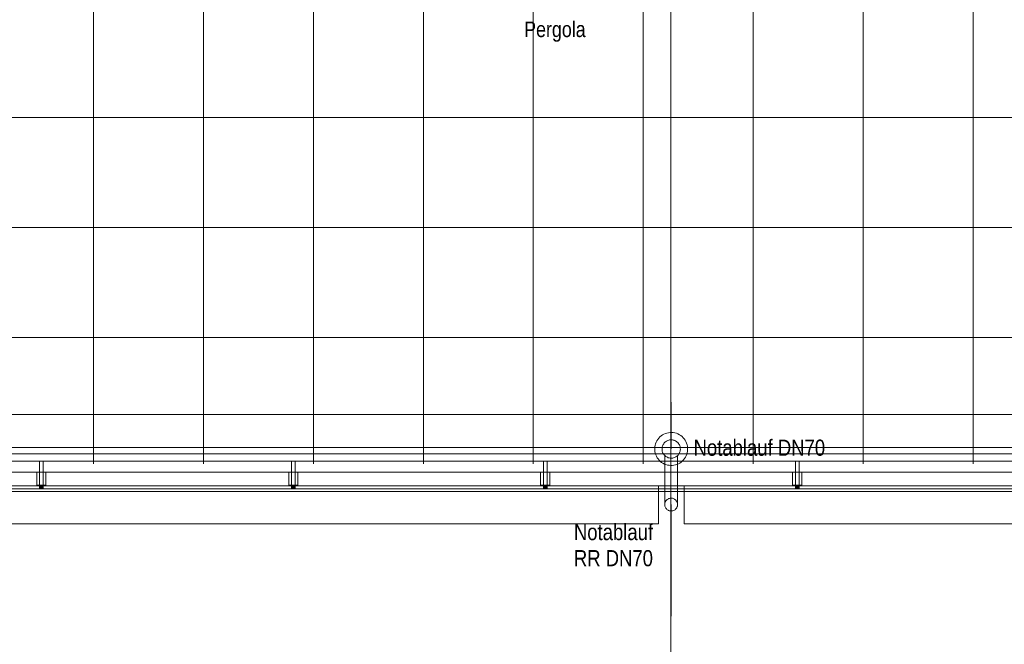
# Model space of a CAD drawing. Extents: x -620 to 3480, y 62 to 1102.
# Tile 3 of 256: x -393 to -286, y 186 to 254. Entities that reach past the tile are written whole.
import ezdxf
from ezdxf.lldxf.tags import DXFTag

# ---------------------------------------------------------------- set-up
doc = ezdxf.new("R2010")
doc.units = 0
doc.layers.get('0').update_dxf_attribs({"lineweight": 13})
for name, color, linetype, lineweight, true_color in [('30 -33 Aussenwände- 7 Fassade_ Elemente', 7, 'Continuous', 9, 0x00aacc), ('30 -34 Innenwände- 6 Elemente', 7, 'Continuous', 9, 0xff6633), ('30 -36 Dächer- 3 Dachbeläge', 7, 'Continuous', 15, 0x9999ff), ('30 -36 Dächer- 4 Dachbekleidungen', 7, 'Continuous', 9, 0xccccff), ('40 -41 Abwasser_Wasser_Gas- 1 Abwasser + sanitäre Anlagen', 7, 'Continuous', 9, 0xff6633), ('70 -72 Beschriftung- 1 Beschriftung allgemein', 7, 'Continuous', 9, 0xff6633)]:
    doc.layers.add(name, color=color, linetype=linetype, lineweight=lineweight, true_color=true_color)
for name, color, linetype, lineweight in [('40 -41 Abwasser_Wasser_Gas- 2 Wasser-1', 7, 'Continuous', 15), ('60- 61 allgemeine Ausstattung- 4 Terrassen', 7, 'Continuous', 9), ('70 -71 Achsen- 1 Gebäudeachsen', 7, 'STRICHPUNKT2-A06G9SLK8I', 18)]:
    doc.layers.add(name, color=color, linetype=linetype, lineweight=lineweight)
doc.styles.get("Standard").update_dxf_attribs({"font": 'ARIALN.TTF'})
tags = doc.linetypes.add('grob-A06G9SLJ8I', pattern=[14, 3, -8, 3]).pattern_tags.tags
tags[8:9] = [DXFTag(74, 4), DXFTag(75, 0), DXFTag(340, '0'), DXFTag(46, 0.0), DXFTag(50, 0.0), DXFTag(44, 0.0), DXFTag(45, 0.0)]
tags[6:7] = [DXFTag(74, 4), DXFTag(75, 0), DXFTag(340, '0'), DXFTag(46, 0.0), DXFTag(50, 0.0), DXFTag(44, 0.0), DXFTag(45, 0.0)]
tags[4:5] = [DXFTag(74, 4), DXFTag(75, 0), DXFTag(340, '0'), DXFTag(46, 0.0), DXFTag(50, 0.0), DXFTag(44, 0.0), DXFTag(45, 0.0)]
tags = doc.linetypes.add('STRICHPUNKT2-A06G9SLK8I', pattern=[12.7, 6.35, -3.175, 0, -3.175]).pattern_tags.tags
tags[10:11] = [DXFTag(74, 4), DXFTag(75, 0), DXFTag(340, '0'), DXFTag(46, 0.0), DXFTag(50, 0.0), DXFTag(44, 0.0), DXFTag(45, 0.0)]
tags[8:9] = [DXFTag(74, 4), DXFTag(75, 0), DXFTag(340, '0'), DXFTag(46, 0.0), DXFTag(50, 0.0), DXFTag(44, 0.0), DXFTag(45, 0.0)]
tags[6:7] = [DXFTag(74, 4), DXFTag(75, 0), DXFTag(340, '0'), DXFTag(46, 0.0), DXFTag(50, 0.0), DXFTag(44, 0.0), DXFTag(45, 0.0)]
tags[4:5] = [DXFTag(74, 4), DXFTag(75, 0), DXFTag(340, '0'), DXFTag(46, 0.0), DXFTag(50, 0.0), DXFTag(44, 0.0), DXFTag(45, 0.0)]

# ---------------------------------------------------------------- blocks, each defined once
blk = doc.blocks.new('Referenz-A06G9SLM8I')
at = {"layer": '30 -33 Aussenwände- 7 Fassade_ Elemente', "color": 0, "linetype": 'Continuous', "lineweight": -2, "ltscale": 0.13}
for p, q in [((15.8, 203.1), (-494.8, 203.1)), ((-485.6, 203.1), (-323.4, 203.1)), ((-323.4, 203.1), (-323.4, 198.96)), ((-320.6, 203.1), (-158.4, 203.1)), ((-320.6, 198.96), (-320.6, 203.1)), ((-323.4, 198.96), (-485.6, 198.96)), ((-158.4, 198.96), (-320.6, 198.96))]:
    blk.add_line(p, q, dxfattribs=at)
at = {"layer": '30 -34 Innenwände- 6 Elemente', "color": 0, "linetype": 'Continuous', "lineweight": -2, "ltscale": 0.13}
for p, q in [((12.3, 206.6), (-491.3, 206.6)), ((-492.1, 205.8), (13.1, 205.8)), ((14.3, 204.6), (-493.3, 204.6)), ((-495.1, 202.8), (16.1, 202.8))]:
    blk.add_line(p, q, dxfattribs=at)
at = {"layer": '30 -36 Dächer- 3 Dachbeläge', "color": 0, "linetype": 'Continuous', "lineweight": -2, "ltscale": 0.13}
for p, q in [((-492.1, 205.8), (13.1, 205.8)), ((16.4, 202.5), (-495.4, 202.5))]:
    blk.add_line(p, q, dxfattribs=at)
at = {"layer": '30 -36 Dächer- 3 Dachbeläge', "color": 0, "lineweight": -2}
for p, q in [((-390.55, 203.2), (-390.95, 203.2)), ((-390.95, 203.2), (-390.95, 202.8)), ((-390.55, 202.8), (-390.55, 203.2)), ((-363.05, 203.2), (-363.45, 203.2)), ((-363.45, 203.2), (-363.45, 202.8)), ((-363.05, 202.8), (-363.05, 203.2)), ((-335.55, 203.2), (-335.95, 203.2)), ((-335.95, 203.2), (-335.95, 202.8)), ((-335.55, 202.8), (-335.55, 203.2)), ((-308.05, 203.2), (-308.45, 203.2)), ((-308.45, 203.2), (-308.45, 202.8)), ((-308.05, 202.8), (-308.05, 203.2))]:
    blk.add_line(p, q, dxfattribs=at)
for points in [[(-390.95, 202.8), (-390.95, 203.2), (-390.55, 202.8)], [(-390.55, 202.8), (-390.95, 203.2), (-390.55, 203.2)], [(-363.45, 202.8), (-363.45, 203.2), (-363.05, 202.8)], [(-363.05, 202.8), (-363.45, 203.2), (-363.05, 203.2)], [(-335.95, 202.8), (-335.95, 203.2), (-335.55, 202.8)], [(-335.55, 202.8), (-335.95, 203.2), (-335.55, 203.2)], [(-308.45, 202.8), (-308.45, 203.2), (-308.05, 202.8)], [(-308.05, 202.8), (-308.45, 203.2), (-308.05, 203.2)]]:
    blk.add_solid(points, dxfattribs=at)
at = {"layer": '30 -36 Dächer- 4 Dachbekleidungen', "color": 0, "linetype": 'Continuous', "lineweight": -2, "ltscale": 0.13}
for p, q in [((12.3, 206.6), (-491.3, 206.6)), ((-492.1, 205.8), (13.1, 205.8)), ((-390.55, 205.8), (-390.95, 205.8)), ((-390.95, 205.8), (-390.95, 204.6)), ((-390.55, 204.6), (-390.55, 205.8)), ((-363.05, 205.8), (-363.45, 205.8)), ((-363.45, 205.8), (-363.45, 204.6)), ((-363.05, 204.6), (-363.05, 205.8)), ((-335.55, 205.8), (-335.95, 205.8)), ((-335.95, 205.8), (-335.95, 204.6)), ((-335.55, 204.6), (-335.55, 205.8)), ((-308.05, 205.8), (-308.45, 205.8)), ((-308.45, 205.8), (-308.45, 204.6)), ((-308.05, 204.6), (-308.05, 205.8)), ((14.3, 204.6), (-493.3, 204.6)), ((-391.25, 204.6), (-391.25, 203.2)), ((-390.95, 203.2), (-390.95, 204.6)), ((-390.55, 204.6), (-390.55, 203.2)), ((-390.25, 204.6), (-390.25, 203.2)), ((-363.75, 204.6), (-363.75, 203.2)), ((-363.45, 203.2), (-363.45, 204.6)), ((-363.05, 204.6), (-363.05, 203.2)), ((-362.75, 204.6), (-362.75, 203.2)), ((-336.25, 204.6), (-336.25, 203.2)), ((-335.95, 203.2), (-335.95, 204.6)), ((-335.55, 204.6), (-335.55, 203.2)), ((-335.25, 204.6), (-335.25, 203.2)), ((-308.75, 204.6), (-308.75, 203.2)), ((-308.45, 203.2), (-308.45, 204.6)), ((-308.05, 204.6), (-308.05, 203.2)), ((-307.75, 204.6), (-307.75, 203.2)), ((-391.25, 203.2), (-390.95, 203.2)), ((-390.55, 203.2), (-390.95, 203.2)), ((-390.25, 203.2), (-390.55, 203.2)), ((-363.75, 203.2), (-363.45, 203.2)), ((-363.05, 203.2), (-363.45, 203.2)), ((-362.75, 203.2), (-363.05, 203.2)), ((-336.25, 203.2), (-335.95, 203.2)), ((-335.55, 203.2), (-335.95, 203.2)), ((-335.25, 203.2), (-335.55, 203.2)), ((-308.75, 203.2), (-308.45, 203.2)), ((-308.05, 203.2), (-308.45, 203.2)), ((-307.75, 203.2), (-308.05, 203.2)), ((-495.1, 202.8), (16.1, 202.8))]:
    blk.add_line(p, q, dxfattribs=at)
at = {"layer": '40 -41 Abwasser_Wasser_Gas- 1 Abwasser + sanitäre Anlagen', "color": 0, "linetype": 'grob-A06G9SLJ8I', "lineweight": -2, "ltscale": 0.13}
for p, q in [((-322, 212.22), (-322, 207.13)), ((-322.7, 206.42), (-322.7, 201.06)), ((-321.3, 206.42), (-321.3, 201.06))]:
    blk.add_line(p, q, dxfattribs=at)
at = {"layer": '40 -41 Abwasser_Wasser_Gas- 1 Abwasser + sanitäre Anlagen', "color": 0, "linetype": 'Continuous', "lineweight": -2, "ltscale": 0.13}
for p, q in [((-322, 207.13), (-322.02, 207.19)), ((-322.02, 207.19), (-321.99, 207.19)), ((-321.99, 207.19), (-322, 207.13))]:
    blk.add_line(p, q, dxfattribs=at)
at = {"layer": '40 -41 Abwasser_Wasser_Gas- 1 Abwasser + sanitäre Anlagen', "color": 0, "lineweight": -2}
for points in [[(-322, 207.13), (-322.02, 207.19), (-322, 207.19)], [(-322, 207.13), (-322, 207.19), (-321.99, 207.19)]]:
    blk.add_solid(points, dxfattribs=at)
at = {"layer": '40 -41 Abwasser_Wasser_Gas- 2 Wasser-1', "color": 0, "linetype": 'Continuous', "lineweight": -2, "ltscale": 0.13}
for p, q in [((-322, 207.13), (-322, 210.97)), ((-323.23, 208.45), (-323.1, 208.56)), ((-323.1, 208.56), (-322.95, 208.66)), ((-322.95, 208.66), (-322.8, 208.75)), ((-322.8, 208.75), (-322.64, 208.82)), ((-322.64, 208.82), (-322.47, 208.87)), ((-322.47, 208.87), (-322.3, 208.91)), ((-322.3, 208.91), (-322.12, 208.93)), ((-322.12, 208.93), (-321.95, 208.93)), ((-321.95, 208.93), (-321.77, 208.92)), ((-321.77, 208.92), (-321.6, 208.88)), ((-321.6, 208.88), (-321.43, 208.84)), ((-321.43, 208.84), (-321.26, 208.77)), ((-321.26, 208.77), (-321.1, 208.69)), ((-321.1, 208.69), (-320.96, 208.59)), ((-320.96, 208.59), (-320.82, 208.48)), ((-323.79, 207.37), (-323.76, 207.54)), ((-323.76, 207.54), (-323.71, 207.71)), ((-323.71, 207.71), (-323.64, 207.87)), ((-323.64, 207.87), (-323.56, 208.03)), ((-323.56, 208.03), (-323.47, 208.18)), ((-323.47, 208.18), (-323.36, 208.32)), ((-323.36, 208.32), (-323.23, 208.45)), ((-322.98, 207.36), (-322.95, 207.45)), ((-322.95, 207.45), (-322.91, 207.54)), ((-322.91, 207.54), (-322.87, 207.63)), ((-322.87, 207.63), (-322.82, 207.71)), ((-322.82, 207.71), (-322.76, 207.79)), ((-322.76, 207.79), (-322.69, 207.86)), ((-322.69, 207.86), (-322.61, 207.92)), ((-322.61, 207.92), (-322.53, 207.98)), ((-322.53, 207.98), (-322.45, 208.03)), ((-322.45, 208.03), (-322.36, 208.07)), ((-322.36, 208.07), (-322.26, 208.1)), ((-322.26, 208.1), (-322.17, 208.12)), ((-322.17, 208.12), (-322.07, 208.13)), ((-322.07, 208.13), (-321.97, 208.13)), ((-321.97, 208.13), (-321.87, 208.12)), ((-321.87, 208.12), (-321.78, 208.11)), ((-321.78, 208.11), (-321.68, 208.08)), ((-321.68, 208.08), (-321.59, 208.04)), ((-321.59, 208.04), (-321.5, 208)), ((-321.5, 208), (-321.42, 207.94)), ((-321.42, 207.94), (-321.34, 207.88)), ((-321.34, 207.88), (-321.27, 207.82)), ((-321.27, 207.82), (-321.21, 207.74)), ((-321.21, 207.74), (-321.15, 207.66)), ((-321.15, 207.66), (-321.11, 207.57)), ((-321.11, 207.57), (-321.07, 207.48)), ((-321.07, 207.48), (-321.04, 207.39)), ((-320.82, 208.48), (-320.69, 208.36)), ((-320.69, 208.36), (-320.58, 208.23)), ((-320.58, 208.23), (-320.48, 208.08)), ((-320.48, 208.08), (-320.39, 207.93)), ((-320.39, 207.93), (-320.32, 207.77)), ((-320.32, 207.77), (-320.27, 207.6)), ((-320.27, 207.6), (-320.23, 207.42)), ((-320.23, 207.42), (-320.21, 207.25)), ((-323.8, 207.19), (-323.79, 207.37)), ((-323.8, 207.01), (-323.8, 207.19)), ((-323.78, 206.84), (-323.8, 207.01)), ((-323.74, 206.67), (-323.78, 206.84)), ((-323.69, 206.5), (-323.74, 206.67)), ((-323.62, 206.34), (-323.69, 206.5)), ((-323, 207.26), (-322.98, 207.36)), ((-323, 207.16), (-323, 207.26)), ((-323, 207.07), (-323, 207.16)), ((-322.99, 206.97), (-323, 207.07)), ((-322.97, 206.87), (-322.99, 206.97)), ((-322.94, 206.78), (-322.97, 206.87)), ((-322.9, 206.69), (-322.94, 206.78)), ((-322.85, 206.6), (-322.9, 206.69)), ((-322.8, 206.52), (-322.85, 206.6)), ((-322.73, 206.45), (-322.8, 206.52)), ((-322.66, 206.38), (-322.73, 206.45)), ((-322.59, 206.32), (-322.66, 206.38)), ((-321.32, 206.4), (-321.4, 206.34)), ((-321.25, 206.47), (-321.32, 206.4)), ((-321.19, 206.55), (-321.25, 206.47)), ((-321.14, 206.63), (-321.19, 206.55)), ((-321.09, 206.72), (-321.14, 206.63)), ((-321.06, 206.81), (-321.09, 206.72)), ((-321.03, 206.9), (-321.06, 206.81)), ((-321.04, 207.39), (-321.02, 207.29)), ((-321.01, 207), (-321.03, 206.9)), ((-321.02, 207.29), (-321.01, 207.2)), ((-321.01, 207.2), (-321, 207.1)), ((-321, 207.1), (-321.01, 207)), ((-320.36, 206.39), (-320.45, 206.23)), ((-320.3, 206.55), (-320.36, 206.39)), ((-320.25, 206.72), (-320.3, 206.55)), ((-320.22, 206.9), (-320.25, 206.72)), ((-320.21, 207.07), (-320.22, 206.9)), ((-320.21, 207.25), (-320.21, 207.07)), ((-323.53, 206.18), (-323.62, 206.34)), ((-323.43, 206.04), (-323.53, 206.18)), ((-323.32, 205.9), (-323.43, 206.04)), ((-323.19, 205.78), (-323.32, 205.9)), ((-323.05, 205.67), (-323.19, 205.78)), ((-322.9, 205.57), (-323.05, 205.67)), ((-322.75, 205.49), (-322.9, 205.57)), ((-322.58, 205.43), (-322.75, 205.49)), ((-322.5, 206.27), (-322.59, 206.32)), ((-322.41, 205.38), (-322.58, 205.43)), ((-322.42, 206.22), (-322.5, 206.27)), ((-322.33, 206.18), (-322.42, 206.22)), ((-322.24, 205.35), (-322.41, 205.38)), ((-322.23, 206.16), (-322.33, 206.18)), ((-322.06, 205.33), (-322.24, 205.35)), ((-322.13, 206.14), (-322.23, 206.16)), ((-322.04, 206.13), (-322.13, 206.14)), ((-321.89, 205.34), (-322.06, 205.33)), ((-321.94, 206.13), (-322.04, 206.13)), ((-321.84, 206.14), (-321.94, 206.13)), ((-321.71, 205.36), (-321.89, 205.34)), ((-321.75, 206.17), (-321.84, 206.14)), ((-321.65, 206.2), (-321.75, 206.17)), ((-321.54, 205.39), (-321.71, 205.36)), ((-321.56, 206.23), (-321.65, 206.2)), ((-321.48, 206.28), (-321.56, 206.23)), ((-321.37, 205.45), (-321.54, 205.39)), ((-321.4, 206.34), (-321.48, 206.28)), ((-321.21, 205.52), (-321.37, 205.45)), ((-321.05, 205.6), (-321.21, 205.52)), ((-320.91, 205.7), (-321.05, 205.6)), ((-320.77, 205.82), (-320.91, 205.7)), ((-320.65, 205.94), (-320.77, 205.82)), ((-320.54, 206.08), (-320.65, 205.94)), ((-320.45, 206.23), (-320.54, 206.08)), ((-322.7, 201.16), (-322.69, 201.22)), ((-322.7, 201.16), (-322.69, 201.22)), ((-322.7, 201.09), (-322.7, 201.16)), ((-322.7, 201.09), (-322.7, 201.16)), ((-322.7, 201.02), (-322.7, 201.09)), ((-322.7, 201.02), (-322.7, 201.09)), ((-322.69, 200.95), (-322.7, 201.02)), ((-322.69, 200.95), (-322.7, 201.02)), ((-322.69, 201.22), (-322.67, 201.29)), ((-322.69, 201.22), (-322.67, 201.29)), ((-322.67, 201.29), (-322.64, 201.35)), ((-322.67, 201.29), (-322.64, 201.35)), ((-322.64, 201.35), (-322.61, 201.41)), ((-322.64, 201.35), (-322.61, 201.41)), ((-322.61, 201.41), (-322.57, 201.47)), ((-322.61, 201.41), (-322.57, 201.47)), ((-322.57, 201.47), (-322.53, 201.53)), ((-322.57, 201.47), (-322.53, 201.53)), ((-322.53, 201.53), (-322.48, 201.58)), ((-322.53, 201.53), (-322.48, 201.58)), ((-322.48, 201.58), (-322.43, 201.62)), ((-322.48, 201.58), (-322.43, 201.62)), ((-322.43, 201.62), (-322.37, 201.66)), ((-322.43, 201.62), (-322.37, 201.66)), ((-322.37, 201.66), (-322.31, 201.69)), ((-322.37, 201.66), (-322.31, 201.69)), ((-322.31, 201.69), (-322.25, 201.72)), ((-322.31, 201.69), (-322.25, 201.72)), ((-322.25, 201.72), (-322.19, 201.74)), ((-322.25, 201.72), (-322.19, 201.74)), ((-322.19, 201.74), (-322.12, 201.76)), ((-322.19, 201.74), (-322.12, 201.76)), ((-322.12, 201.76), (-322.05, 201.76)), ((-322.12, 201.76), (-322.05, 201.76)), ((-322.05, 201.76), (-321.98, 201.76)), ((-322.05, 201.76), (-321.98, 201.76)), ((-322, 201.06), (-322, 197.22)), ((-322, 201.06), (-322, 197.22)), ((-321.98, 201.76), (-321.91, 201.76)), ((-321.98, 201.76), (-321.91, 201.76)), ((-321.91, 201.76), (-321.85, 201.75)), ((-321.91, 201.76), (-321.85, 201.75)), ((-321.85, 201.75), (-321.78, 201.73)), ((-321.85, 201.75), (-321.78, 201.73)), ((-321.78, 201.73), (-321.72, 201.7)), ((-321.78, 201.73), (-321.72, 201.7)), ((-321.72, 201.7), (-321.65, 201.67)), ((-321.72, 201.7), (-321.65, 201.67)), ((-321.65, 201.67), (-321.6, 201.63)), ((-321.65, 201.67), (-321.6, 201.63)), ((-321.6, 201.63), (-321.54, 201.59)), ((-321.6, 201.63), (-321.54, 201.59)), ((-321.54, 201.59), (-321.49, 201.54)), ((-321.54, 201.59), (-321.49, 201.54)), ((-321.49, 201.54), (-321.45, 201.49)), ((-321.49, 201.54), (-321.45, 201.49)), ((-321.45, 201.49), (-321.41, 201.43)), ((-321.45, 201.49), (-321.41, 201.43)), ((-321.41, 201.43), (-321.38, 201.37)), ((-321.41, 201.43), (-321.38, 201.37)), ((-321.38, 201.37), (-321.35, 201.31)), ((-321.38, 201.37), (-321.35, 201.31)), ((-321.35, 201.31), (-321.33, 201.25)), ((-321.35, 201.31), (-321.33, 201.25)), ((-321.33, 201.25), (-321.31, 201.18)), ((-321.33, 201.25), (-321.31, 201.18)), ((-321.31, 201.18), (-321.31, 201.11)), ((-321.31, 201.18), (-321.31, 201.11)), ((-321.31, 201.11), (-321.3, 201.04)), ((-321.31, 201.11), (-321.3, 201.04)), ((-321.3, 201.04), (-321.31, 200.97)), ((-321.3, 201.04), (-321.31, 200.97)), ((-322.68, 200.88), (-322.69, 200.95)), ((-322.68, 200.88), (-322.69, 200.95)), ((-322.66, 200.82), (-322.68, 200.88)), ((-322.66, 200.82), (-322.68, 200.88)), ((-322.63, 200.75), (-322.66, 200.82)), ((-322.63, 200.75), (-322.66, 200.82)), ((-322.6, 200.69), (-322.63, 200.75)), ((-322.6, 200.69), (-322.63, 200.75)), ((-322.56, 200.64), (-322.6, 200.69)), ((-322.56, 200.64), (-322.6, 200.69)), ((-322.51, 200.59), (-322.56, 200.64)), ((-322.51, 200.59), (-322.56, 200.64)), ((-322.47, 200.54), (-322.51, 200.59)), ((-322.47, 200.54), (-322.51, 200.59)), ((-322.41, 200.5), (-322.47, 200.54)), ((-322.41, 200.5), (-322.47, 200.54)), ((-322.35, 200.46), (-322.41, 200.5)), ((-322.35, 200.46), (-322.41, 200.5)), ((-322.29, 200.43), (-322.35, 200.46)), ((-322.29, 200.43), (-322.35, 200.46)), ((-322.23, 200.4), (-322.29, 200.43)), ((-322.23, 200.4), (-322.29, 200.43)), ((-322.16, 200.38), (-322.23, 200.4)), ((-322.16, 200.38), (-322.23, 200.4)), ((-322.1, 200.37), (-322.16, 200.38)), ((-322.1, 200.37), (-322.16, 200.38)), ((-322.03, 200.36), (-322.1, 200.37)), ((-322.03, 200.36), (-322.1, 200.37)), ((-321.96, 200.37), (-322.03, 200.36)), ((-321.96, 200.37), (-322.03, 200.36)), ((-321.89, 200.37), (-321.96, 200.37)), ((-321.89, 200.37), (-321.96, 200.37)), ((-321.82, 200.39), (-321.89, 200.37)), ((-321.82, 200.39), (-321.89, 200.37)), ((-321.76, 200.41), (-321.82, 200.39)), ((-321.76, 200.41), (-321.82, 200.39)), ((-321.69, 200.44), (-321.76, 200.41)), ((-321.69, 200.44), (-321.76, 200.41)), ((-321.63, 200.47), (-321.69, 200.44)), ((-321.63, 200.47), (-321.69, 200.44)), ((-321.58, 200.51), (-321.63, 200.47)), ((-321.58, 200.51), (-321.63, 200.47)), ((-321.53, 200.55), (-321.58, 200.51)), ((-321.53, 200.55), (-321.58, 200.51)), ((-321.48, 200.6), (-321.53, 200.55)), ((-321.48, 200.6), (-321.53, 200.55)), ((-321.44, 200.66), (-321.48, 200.6)), ((-321.44, 200.66), (-321.48, 200.6)), ((-321.4, 200.71), (-321.44, 200.66)), ((-321.4, 200.71), (-321.44, 200.66)), ((-321.37, 200.78), (-321.4, 200.71)), ((-321.37, 200.78), (-321.4, 200.71)), ((-321.34, 200.84), (-321.37, 200.78)), ((-321.34, 200.84), (-321.37, 200.78)), ((-321.32, 200.91), (-321.34, 200.84)), ((-321.32, 200.91), (-321.34, 200.84)), ((-321.31, 200.97), (-321.32, 200.91)), ((-321.31, 200.97), (-321.32, 200.91))]:
    blk.add_line(p, q, dxfattribs=at)
at = {"layer": '60- 61 allgemeine Ausstattung- 4 Terrassen', "color": 0, "lineweight": -2}
for p, q in [((-385.05, 205.5), (-385.05, 588.96)), ((-373.05, 205.5), (-373.05, 588.96)), ((-361.05, 205.5), (-361.05, 588.96)), ((-349.05, 205.5), (-349.05, 588.96)), ((-337.05, 205.5), (-337.05, 588.96)), ((-325.05, 205.5), (-325.05, 588.96)), ((-313.05, 205.5), (-313.05, 588.96)), ((-301.05, 205.5), (-301.05, 588.96)), ((-289.05, 205.5), (-289.05, 588.96)), ((-500.6, 243.3), (13.4, 243.3)), ((-500.6, 231.3), (13.4, 231.3)), ((-500.6, 219.3), (13.4, 219.3)), ((-492.6, 207.3), (13.4, 207.3))]:
    blk.add_line(p, q, dxfattribs=at)
at = {"layer": '70 -71 Achsen- 1 Gebäudeachsen', "color": 0, "linetype": 'STRICHPUNKT2-A06G9SLK8I', "lineweight": -2, "ltscale": 0.13}
for p, q in [((-322.03, 1075.82), (-322.03, 76.38)), ((-554.53, 210.88), (92.91, 210.88))]:
    blk.add_line(p, q, dxfattribs=at)
at = {"layer": '70 -72 Beschriftung- 1 Beschriftung allgemein', "color": 0, "linetype": 'Continuous', "lineweight": -2, "ltscale": 0.13}
for p, q in [((-322, 201.06), (-322, 188.88)), ((-322, 188.88), (-322.02, 188.94)), ((-322.02, 188.94), (-321.99, 188.94)), ((-321.99, 188.94), (-322, 188.88))]:
    blk.add_line(p, q, dxfattribs=at)
at = {"layer": '70 -72 Beschriftung- 1 Beschriftung allgemein', "color": 0, "lineweight": -2}
for points in [[(-322, 188.88), (-322.02, 188.94), (-322, 188.94)], [(-322, 188.88), (-322, 188.94), (-321.99, 188.94)]]:
    blk.add_solid(points, dxfattribs=at)
at = {"layer": '60- 61 allgemeine Ausstattung- 4 Terrassen', "color": 0, "linetype": 'Continuous', "lineweight": -2, "ltscale": 0.13, "insert": (-338.05, 253.76), "char_height": 1.7, "attachment_point": 1}
blk.add_mtext('{\\fArial Narrow;Pergola}', dxfattribs=at)
at = {"layer": '70 -72 Beschriftung- 1 Beschriftung allgemein', "color": 0, "linetype": 'Continuous', "lineweight": -2, "ltscale": 0.13, "char_height": 1.7621, "attachment_point": 1}
for s, insert in [('{\\fArial Narrow;Notablauf DN70}', (-319.56, 208.15)), ('{\\fArial Narrow;Notablauf}', (-332.62, 198.95)), ('{\\fArial Narrow;Notablauf}', (-332.62, 198.95)), ('{\\fArial Narrow;RR}', (-332.62, 196.1)), ('{\\fArial Narrow;RR}', (-332.62, 196.1)), ('{\\fArial Narrow;DN70}', (-329.15, 196.1)), ('{\\fArial Narrow;DN70}', (-329.15, 196.1))]:
    blk.add_mtext(s, dxfattribs=dict(at, insert=insert))

msp = doc.modelspace()

# ---------------------------------------------------------------- block references
at = {"color": 8, "lineweight": 13, "ltscale": 0.13, "true_color": 0x808080}
msp.add_blockref('Referenz-A06G9SLM8I', (0, 0), dxfattribs=at)

doc.saveas('drawing.dxf')
